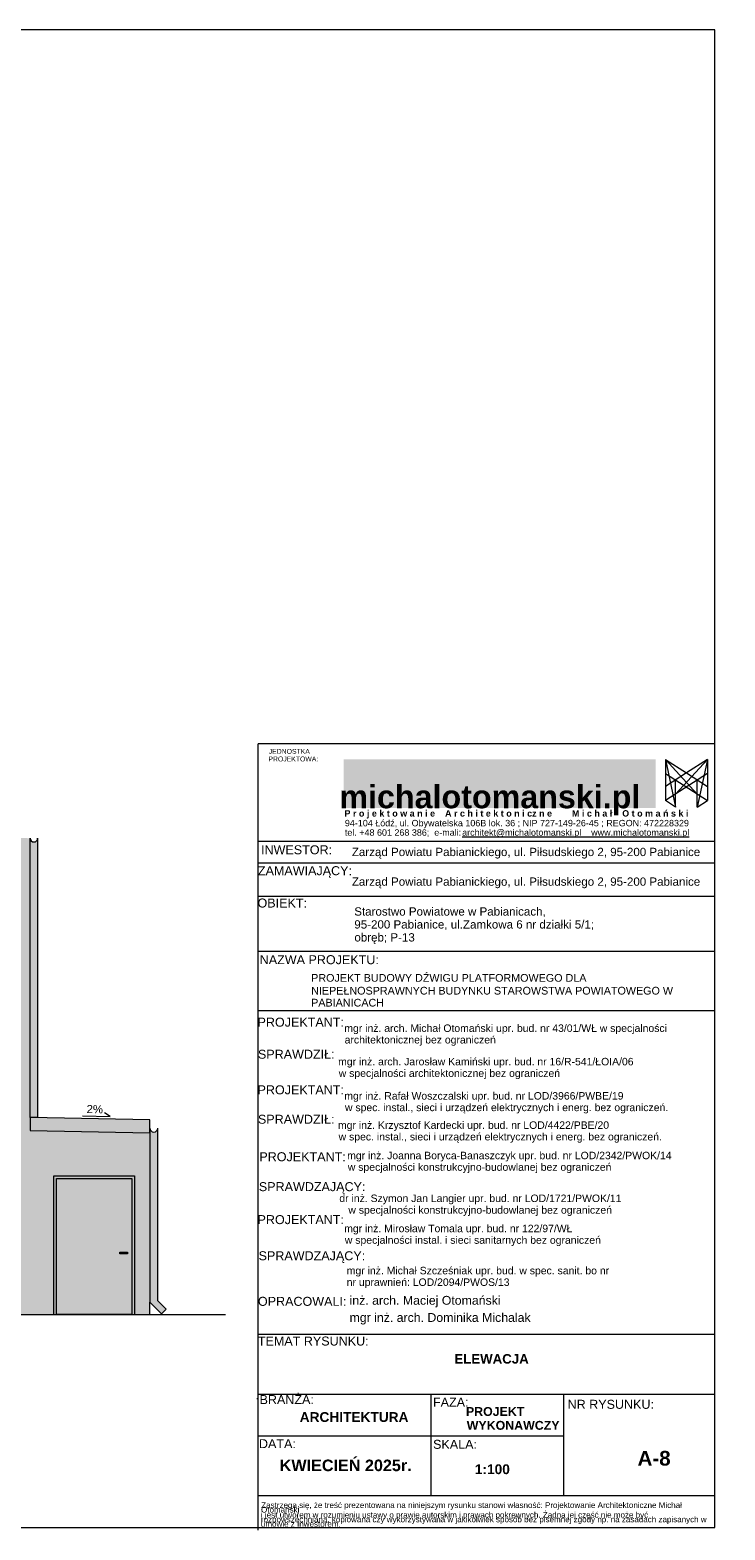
# Model space of a CAD drawing. Header units: millimetres. Extents: x 204754 to 499005, y -178579 to -103222.
# Tile 119 of 178: x 326770 to 337500, y -176557 to -153393. Entities that reach past the tile are written whole.
import ezdxf

# ---------------------------------------------------------------- set-up
doc = ezdxf.new("R2010")
doc.units = ezdxf.units.MM
doc.header["$MEASUREMENT"] = 0
doc.layers.get('0').update_dxf_attribs({"color": 252, "lineweight": 5})
for name, color, linetype, lineweight in [('! Tabelka_Nr_pióra__1', 252, 'Continuous', 5), ('! Tabelka_Nr_pióra__7', 252, 'Continuous', 5), ('Nowe_! Tabelka_Nr_pióra__7', 252, 'Continuous', 5), ('Nowe_810-G Ogólne_Nr_pióra__193', 252, 'Continuous', 5), ('Nowe_810-G Ogólne_Nr_pióra__203', 252, 'Continuous', 5), ('Nowe_810-G Ogólne_Nr_pióra__215', 252, 'Continuous', 5), ('Nowe_810-G Ogólne_Nr_pióra__27', 252, 'Continuous', 5), ('Nowe_810-G Ogólne_Nr_pióra__7', 252, 'Continuous', 5), ('Nowe_820-G Rysunki Obrazki_Nr_pióra__7', 252, 'Continuous', 5), ('Nowe_Nowe_220(1)-A Ściany zewnętrzne_Nr_pióra__23', 252, 'Continuous', 5), ('Nowe_Nowe_220(1)-A Ściany zewnętrzne_Nr_pióra__24', 252, 'Continuous', 5), ('Nowe_Nowe_220(1)-A Ściany zewnętrzne_Nr_pióra__27', 252, 'Continuous', 5), ('Nowe_Nowe_220(1)-A Ściany zewnętrzne_Nr_pióra__41', 252, 'Continuous', 5), ('Nowe_PROJEKT_Nr_pióra__2', 252, 'Continuous', 5), ('Nowe_SUPE_L_3_Nr_pióra__7', 252, 'Continuous', 5), ('Nowe_TABELKA_Nr_pióra__1', 252, 'Continuous', 5), ('Nowe_TABELKA_Nr_pióra__19', 252, 'Continuous', 5), ('Nowe_TABELKA_Nr_pióra__7', 252, 'Continuous', 5), ('PROJEKT - FILTROWNIA RZUTY_Nr_pióra__1', 252, 'Continuous', 5), ('PROJEKT - FILTROWNIA RZUTY_Nr_pióra__7', 252, 'Continuous', 5), ('TABELKA_Nr_pióra__1', 252, 'Continuous', 5), ('TABELKA_Nr_pióra__61', 252, 'Continuous', 5), ('TABELKA_Nr_pióra__7', 252, 'Continuous', 5)]:
    doc.layers.add(name, color=color, linetype=linetype, lineweight=lineweight)
doc.styles.add('GENERATED_STYLE_1', font='arial.ttf')
doc.styles.add('GENERATED_STYLE_5', font='arialbd.ttf')

# ---------------------------------------------------------------- blocks, each defined once
blk = doc.blocks.new('podkład 20251118')
at = {"layer": 'Nowe_810-G Ogólne_Nr_pióra__193', "linetype": 'Continuous', "lineweight": 5}
for points in [[(326479, -173230), (326479, -165869), (326772, -165874), (326772, -173230)], [(326772, -170385), (326772, -173229), (327137, -173229), (327137, -171090), (328381, -171090), (328381, -173229), (328622, -173229), (328622, -170422)]]:
    blk.add_hatch(color=252, dxfattribs=at).paths.add_polyline_path(points)
at = {"layer": 'Nowe_810-G Ogólne_Nr_pióra__203', "linetype": 'Continuous', "lineweight": 5}
for points in [[(327177, -171130), (328341, -171130), (328341, -173230), (328381, -173230), (328381, -173229), (328381, -171090), (327137, -171090), (327137, -173230), (327177, -173230)], [(328341, -173230), (327177, -173230), (327177, -171130), (328341, -171130)]]:
    blk.add_hatch(color=252, dxfattribs=at).paths.add_polyline_path(points)
at = {"layer": 'Nowe_810-G Ogólne_Nr_pióra__215', "linetype": 'Continuous', "lineweight": 5}
for points in [[(326888, -170187), (326772, -170185), (326772, -165874, 0.993347), (326888, -165874)], [(326772, -170385), (328622, -170422), (328622, -170222), (326772, -170185)], [(328742, -173016), (328742, -170352, -0.999999), (328622, -170352), (328622, -173038), (328802, -173218), (328873, -173147)]]:
    blk.add_hatch(color=252, dxfattribs=at).paths.add_polyline_path(points)
at = {"layer": 'Nowe_PROJEKT_Nr_pióra__2', "linetype": 'Continuous', "lineweight": 5}
blk.add_hatch(color=252, dxfattribs=at).paths.add_polyline_path([(336431, -165410), (331615, -165410), (331615, -164654), (336431, -164654)])
at = {"layer": 'Nowe_! Tabelka_Nr_pióra__7', "color": 252, "linetype": 'Continuous', "lineweight": 5}
for p, q in [((330292, -176557), (330292, -164415)), ((337337, -164415), (330292, -164415)), ((336580, -164659), (336580, -165294)), ((336580, -164659), (337073, -165193)), ((336580, -164659), (336737, -165396)), ((336580, -164659), (336905, -164865)), ((337230, -164659), (336737, -165192)), ((337230, -164659), (336905, -164865)), ((337230, -164659), (337073, -165396)), ((337230, -164659), (337230, -165294)), ((336905, -164865), (336580, -165076)), ((337229, -164873), (336580, -165294)), ((336580, -164874), (337230, -165294)), ((336905, -164865), (337230, -165076)), ((336737, -165396), (336737, -164974)), ((337073, -165396), (337073, -164974)), ((336737, -165396), (336580, -165294)), ((337073, -165396), (337230, -165294)), ((337337, -165923), (330292, -165923)), ((337337, -166257), (330292, -166257)), ((337337, -166774), (330292, -166774)), ((337337, -167625), (330292, -167625)), ((337337, -168538), (330292, -168538)), ((337337, -173538), (330292, -173538)), ((337337, -174463), (330292, -174463)), ((335007, -174463), (335007, -176027)), ((335007, -175109), (330292, -175109)), ((337337, -176027), (330292, -176027))]:
    blk.add_line(p, q, dxfattribs=at)
at = {"layer": 'Nowe_810-G Ogólne_Nr_pióra__27', "color": 252, "linetype": 'Continuous', "lineweight": 5}
for p, q in [((326772, -170185), (326772, -165874)), ((326888, -165874), (326888, -170187)), ((328622, -170222), (326772, -170185)), ((326772, -170185), (326772, -170385)), ((326888, -170187), (326772, -170185)), ((328622, -170422), (328622, -170222)), ((326772, -170385), (328622, -170422)), ((328622, -170352), (328622, -173038)), ((328742, -173016), (328742, -170352)), ((328873, -173147), (328742, -173016)), ((328622, -173038), (328802, -173218)), ((328802, -173218), (328873, -173147))]:
    blk.add_line(p, q, dxfattribs=at)
for centre, radius, start, end in [((326830, -165874), 58, 180.3825, 359.6175), ((328682, -170352), 60.1, 180.0001, 359.9999)]:
    blk.add_arc(centre, radius, start, end, dxfattribs=at)
at = {"layer": 'Nowe_810-G Ogólne_Nr_pióra__7', "color": 252, "linetype": 'Continuous', "lineweight": 5}
blk.add_line((330271, -174524), (330292, -174524), dxfattribs=at)
at = {"layer": 'Nowe_820-G Rysunki Obrazki_Nr_pióra__7', "color": 252, "linetype": 'Continuous', "lineweight": 5}
for p, q in [((337341, -153393), (261161, -153393)), ((337341, -176519), (337341, -153393)), ((261161, -176519), (337341, -176519))]:
    blk.add_line(p, q, dxfattribs=at)
at = {"layer": 'Nowe_Nowe_220(1)-A Ściany zewnętrzne_Nr_pióra__23', "color": 252, "linetype": 'Continuous', "lineweight": 5}
blk.add_line((309198, -173230), (329789, -173230), dxfattribs=at)
at = {"layer": 'Nowe_Nowe_220(1)-A Ściany zewnętrzne_Nr_pióra__24', "color": 252, "linetype": 'Continuous', "lineweight": 5}
for p, q in [((326772, -170185), (326772, -170385)), ((328622, -170222), (326772, -170185)), ((328622, -170422), (328622, -170222)), ((326772, -170385), (328622, -170422)), ((328622, -173229), (328622, -173038))]:
    blk.add_line(p, q, dxfattribs=at)
at = {"layer": 'Nowe_Nowe_220(1)-A Ściany zewnętrzne_Nr_pióra__27', "color": 252, "linetype": 'Continuous', "lineweight": 5}
for p, q in [((327579, -170160), (328008, -170169)), ((328008, -170169), (327920, -170117))]:
    blk.add_line(p, q, dxfattribs=at)
at = {"layer": 'Nowe_Nowe_220(1)-A Ściany zewnętrzne_Nr_pióra__41', "color": 252, "linetype": 'Continuous', "lineweight": 5}
for p, q in [((327137, -173230), (327137, -171090)), ((327137, -171090), (328381, -171090)), ((327177, -171130), (328341, -171130)), ((327177, -173230), (327177, -171130)), ((328341, -171130), (328341, -173230)), ((328381, -171090), (328381, -173230)), ((328157, -172292), (328157, -172267)), ((328157, -172267), (328277, -172267)), ((328277, -172292), (328157, -172292)), ((328277, -172267), (328277, -172292)), ((328341, -173230), (327177, -173230))]:
    blk.add_line(p, q, dxfattribs=at)
at = {"layer": 'Nowe_SUPE_L_3_Nr_pióra__7', "color": 252, "linetype": 'Continuous', "lineweight": 5}
blk.add_line((332957, -174463), (332957, -176027), dxfattribs=at)
at = {"layer": '! Tabelka_Nr_pióra__1', "color": 252, "lineweight": 5, "style": 'GENERATED_STYLE_1'}
for s, p in [('mgr inż. Rafał Woszczalski upr. bud. nr LOD/3966/PWBE/19', (331623, -169910)), ('w spec. instal., sieci i urządzeń elektrycznych i energ. bez ograniczeń.', (331633, -170089)), ('mgr inż. Joanna Boryca-Banaszczyk upr. bud. nr LOD/2342/PWOK/14', (331667, -170831)), ('w specjalności konstrukcyjno-budowlanej bez ograniczeń', (331677, -171010)), ('dr inż. Szymon Jan Langier upr. bud. nr LOD/1721/PWOK/11', (331546, -171492)), ('   w specjalności konstrukcyjno-budowlanej bez ograniczeń', (331551, -171672))]:
    blk.add_text(s, height=115.2, rotation=360, dxfattribs=at).set_placement(p)
at = {"layer": '! Tabelka_Nr_pióra__7', "color": 252, "lineweight": 5, "style": 'GENERATED_STYLE_1'}
for s, height, p in [('JEDNOSTKA', 75.7, (330456, -164571)), ('PROJEKTOWA:', 75.66, (330451, -164688)), ('PROJEKTANT:', 138.6, (330311, -170862)), ('SPRAWDZAJĄCY:', 138.6, (330303, -171324)), ('PROJEKTANT:', 138.6, (330283, -171833)), ('mgr inż. Mirosław Tomala upr. bud. nr 122/97/WŁ', 115.2, (331621, -171958)), ('w specjalności instal. i sieci sanitarnych bez ograniczeń', 115.2, (331631, -172137)), ('SPRAWDZAJĄCY:', 138.6, (330299, -172391))]:
    blk.add_text(s, height=height, rotation=360, dxfattribs=at).set_placement(p)
at = {"layer": 'Nowe_! Tabelka_Nr_pióra__7', "color": 252, "lineweight": 5}
for s, height, style, p in [('ELEWACJA', 146.5, 'GENERATED_STYLE_5', (333322, -173987)), ('ARCHITEKTURA', 151.32, 'GENERATED_STYLE_5', (330934, -174888)), ('PROJEKT', 136.8, 'GENERATED_STYLE_5', (333500, -174795)), ('WYKONAWCZY', 136.8, 'GENERATED_STYLE_5', (333513, -175009)), ('A-8', 227, 'GENERATED_STYLE_5', (336150, -175562)), ('KWIECIEŃ 2025r.', 178.5, 'GENERATED_STYLE_5', (330625, -175648)), ('1:100', 151.3, 'GENERATED_STYLE_5', (333638, -175694)), ('Otomański', 88.7, 'GENERATED_STYLE_1', (330337, -176287)), ('i jest utworem w rozumieniu ustawy o prawie autorskim i prawach pokrewnych. Żadna jej część nie może być', 88.724, 'GENERATED_STYLE_1', (330335, -176367)), ('Zastrzega się, że treść prezentowana na niniejszym rysunku stanowi własność: Projektowanie Architektoniczne Michał', 88.724, 'GENERATED_STYLE_1', (330340, -176217)), ('umowie z Inwestorem.', 88.72, 'GENERATED_STYLE_1', (330335, -176507)), ('rozpowszechniana, kopiowana czy wykorzystywana w jakikolwiek sposób bez pisemnej zgody np. na zasadach zapisanych w', 88.724, 'GENERATED_STYLE_1', (330335, -176437))]:
    blk.add_text(s, height=height, dxfattribs=dict(at, style=style)).set_placement(p)
at = {"layer": 'Nowe_TABELKA_Nr_pióra__1', "color": 252, "lineweight": 5, "style": 'GENERATED_STYLE_1'}
blk.add_text('2%%%', height=125, rotation=358.8513, dxfattribs=at).set_placement((327643, -170118))
at = {"layer": 'Nowe_TABELKA_Nr_pióra__19', "color": 252, "lineweight": 5, "style": 'GENERATED_STYLE_5'}
blk.add_text('michalotomanski.pl', height=356.4, dxfattribs=at).set_placement((331546, -165412))
at = {"layer": 'Nowe_TABELKA_Nr_pióra__7', "color": 252, "lineweight": 5, "style": 'GENERATED_STYLE_1'}
for s, height, p in [('Zarząd Powiatu Pabianickiego, ul. Piłsudskiego 2, 95-200 Pabianice', 127.8, (331739, -166150)), ('Zarząd Powiatu Pabianickiego, ul. Piłsudskiego 2, 95-200 Pabianice', 127.8, (331739, -166608)), ('Starostwo Powiatowe w Pabianicach,', 127.8, (331776, -167069)), ('95-200 Pabianice, ul.Zamkowa 6 nr działki 5/1;', 127.8, (331777, -167269)), ('obręb; P-13', 127.8, (331778, -167469)), ('PROJEKT BUDOWY DŹWIGU PLATFORMOWEGO DLA', 118.8, (331111, -168090)), ('NIEPEŁNOSPRAWNYCH BUDYNKU STAROWSTWA POWIATOWEGO W', 118.8, (331111, -168288)), ('PABIANICACH', 118.8, (331111, -168473))]:
    blk.add_text(s, height=height, dxfattribs=at).set_placement(p)
at = {"layer": 'PROJEKT - FILTROWNIA RZUTY_Nr_pióra__1', "color": 252, "lineweight": 5, "style": 'GENERATED_STYLE_1'}
for s, p in [('mgr inż. Krzysztof Kardecki upr. bud. nr LOD/4422/PBE/20', (331525, -170362)), ('w spec. instal., sieci i urządzeń elektrycznych i energ. bez ograniczeń.', (331535, -170541))]:
    blk.add_text(s, height=115.2, dxfattribs=at).set_placement(p)
at = {"layer": 'PROJEKT - FILTROWNIA RZUTY_Nr_pióra__7', "color": 252, "lineweight": 5, "style": 'GENERATED_STYLE_1'}
for s, height, p in [('mgr inż. Michał Szcześniak upr. bud. w spec. sanit. bo nr', 115.2, (331660, -172608)), ('nr uprawnień: LOD/2094/PWOS/13', 115.2, (331660, -172787)), ('inż. arch. Maciej Otomański', 135.89, (331704, -173078)), ('mgr inż. arch. Dominika Michalak', 135.89, (331704, -173343))]:
    blk.add_text(s, height=height, dxfattribs=at).set_placement(p)
at = {"layer": 'TABELKA_Nr_pióra__1', "color": 252, "lineweight": 5, "style": 'GENERATED_STYLE_1'}
for s, p in [('mgr inż. arch. Jarosław Kamiński upr. bud. nr 16/R-541/ŁOIA/06', (331527, -169381)), ('w specjalności architektonicznej bez ograniczeń', (331537, -169560))]:
    blk.add_text(s, height=115.2, dxfattribs=at).set_placement(p)
at = {"layer": 'TABELKA_Nr_pióra__61', "color": 252, "lineweight": 5, "style": 'GENERATED_STYLE_1'}
blk.add_text('%%Uarchitekt@michalotomanski.pl    www.michalotomanski.pl', height=99, dxfattribs=at).set_placement((333442, -165835))
at = {"layer": 'TABELKA_Nr_pióra__7', "color": 252, "lineweight": 5}
for s, height, style, p in [(' 94-104 Łódź, ul. Obywatelska 106B lok. 36 ; NIP 727-149-26-45 ; REGON: 472228329', 99, 'GENERATED_STYLE_1', (331593, -165690)), (' P r o j e k t o w a n i e    A r c h i t e k t o n i cz n e        M i c h a ł    O t o m a ń s k i', 99, 'GENERATED_STYLE_5', (331587, -165540)), (' tel. +48 601 268 386;  e-mali:', 99, 'GENERATED_STYLE_1', (331593, -165836)), ('INWESTOR:', 138.6, 'GENERATED_STYLE_1', (330337, -166122)), ('ZAMAWIAJĄCY:', 138.6, 'GENERATED_STYLE_1', (330289, -166445)), ('OBIEKT:', 138.6, 'GENERATED_STYLE_1', (330283, -166944)), ('NAZWA PROJEKTU:', 138.6, 'GENERATED_STYLE_1', (330317, -167819)), ('PROJEKTANT:', 138.6, 'GENERATED_STYLE_1', (330283, -168784)), ('mgr inż. arch. Michał Otomański upr. bud. nr 43/01/WŁ w specjalności', 115.2, 'GENERATED_STYLE_1', (331623, -168865)), ('architektonicznej bez ograniczeń', 115.2, 'GENERATED_STYLE_1', (331628, -169044)), ('SPRAWDZIŁ:', 138.6, 'GENERATED_STYLE_1', (330289, -169279)), ('PROJEKTANT:', 138.6, 'GENERATED_STYLE_1', (330283, -169829)), ('SPRAWDZIŁ:', 138.6, 'GENERATED_STYLE_1', (330289, -170283)), ('OPRACOWALI:', 138.6, 'GENERATED_STYLE_1', (330289, -173095)), ('TEMAT RYSUNKU:', 138.6, 'GENERATED_STYLE_1', (330288, -173708)), ('BRANŻA:', 138.6, 'GENERATED_STYLE_1', (330314, -174612)), ('FAZA:', 138.6, 'GENERATED_STYLE_1', (332992, -174653)), ('NR RYSUNKU:', 138.6, 'GENERATED_STYLE_1', (335070, -174685)), ('DATA:', 138.6, 'GENERATED_STYLE_1', (330305, -175293)), ('SKALA:', 138.6, 'GENERATED_STYLE_1', (332993, -175303))]:
    blk.add_text(s, height=height, dxfattribs=dict(at, style=style)).set_placement(p)

msp = doc.modelspace()

# ---------------------------------------------------------------- block references
msp.add_blockref('podkład 20251118', (0, 0))

doc.saveas('drawing.dxf')
